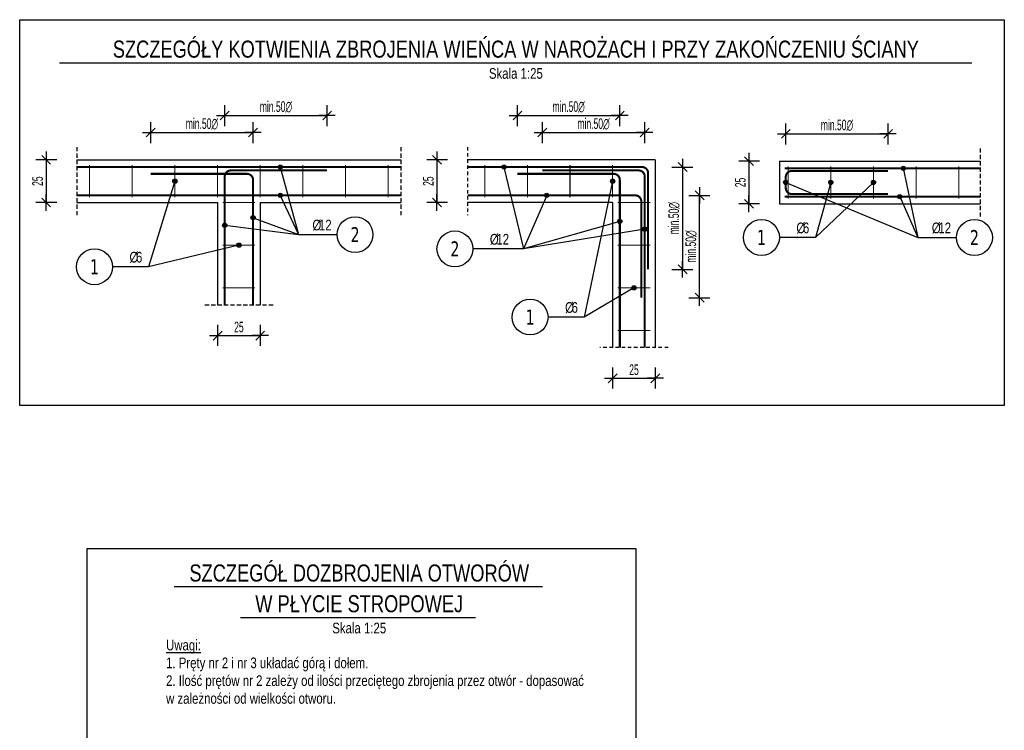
# Model space of a CAD drawing. Header units: millimetres. Extents: x -796 to 14823, y -2819 to 1873.
# Tile 4 of 51: x -165 to 412, y -2209 to -1792. Entities that reach past the tile are written whole.
import ezdxf
from ezdxf.enums import TextEntityAlignment as Align

# ---------------------------------------------------------------- set-up
doc = ezdxf.new("R2010")
doc.units = ezdxf.units.MM
doc.header["$LTSCALE"] = 10
doc.linetypes.add('HIDDEN', pattern=[0.375, 0.25, -0.125])
doc.linetypes.add('MP', pattern=[0.36, 0.2, -0.16])
for name, color, linetype in [('1', 2, 'Continuous'), ('2', 1, 'HIDDEN'), ('BZ_lpm', 1, 'MP'), ('BZ_odn', 1, 'Continuous'), ('BZ_opi2', 4, 'Continuous'), ('BZ_opi4', 53, 'Continuous'), ('BZ_P_wid', 3, 'Continuous'), ('BZ_sym', 7, 'Continuous'), ('BZ_txg', 3, 'Continuous'), ('BZ_txs', 2, 'Continuous'), ('BZ_wym', 1, 'Continuous')]:
    doc.layers.add(name, color=color, linetype=linetype)
doc.layers.add('BA_obw', color=230, linetype='Continuous', plot=False)
doc.layers.add('BZ_pom', color=6, linetype='Continuous', plot=False)
doc.styles.add('BIKTBG', font='tahoma.ttf', dxfattribs={"width": 0.85})
doc.styles.add('BIKTG', font='bikromsw.shx', dxfattribs={"width": 0.8})
doc.styles.add('BIKTS', font='bikromsw.shx', dxfattribs={"width": 0.8})
doc.styles.add('BIKWYM', font='bikromsw.shx', dxfattribs={"width": 0.6})
doc.dimstyles.new('BZ_KP_25_cm', dxfattribs={"dimscale": 0.25, "dimtxt": 25, "dimasz": 1.666667, "dimexe": 24, "dimexo": 0, "dimgap": 0, "dimtad": 0, "dimdec": 1, "dimrnd": 0.5, "dimzin": 9, "dimdsep": 46, "dimtxsty": 'BIKWYM', "dimblk": 'WYM-KR', "dimblk1": 'WYM-KP', "dimblk2": 'WYM-KP', "dimsah": 1, "dimcen": 0, "dimdle": 20, "dimclrd": 256, "dimclre": 256, "dimclrt": 7, "dimadec": 0, "dimazin": 0, "dimtfac": 0.033333, "dimtdec": 1, "dimtmove": 0, "dimatfit": 3, "dimldrblk": 'WYM-KP', "dimfxl": 1, "dimtvp": 0.8, "dimtolj": 1, "dimarcsym": 0})
doc.dimstyles.new('BZ_KR_25_cm', dxfattribs={"dimscale": 0.25, "dimtxt": 25, "dimasz": 1.666667, "dimexe": 24, "dimexo": 0, "dimgap": 0, "dimtad": 0, "dimdec": 1, "dimrnd": 0.5, "dimzin": 9, "dimdsep": 46, "dimtxsty": 'BIKWYM', "dimblk": 'WYM-KR', "dimcen": 0, "dimdle": 20, "dimclrd": 256, "dimclre": 256, "dimclrt": 2, "dimadec": 0, "dimazin": 0, "dimtfac": 0.033333, "dimtdec": 1, "dimtmove": 0, "dimatfit": 3, "dimldrblk": 'WYM-KR', "dimfxl": 25, "dimfxlon": 1, "dimtvp": 0.8, "dimtolj": 1, "dimarcsym": 0})

# ---------------------------------------------------------------- blocks, each defined once
blk = doc.blocks.new('eoprz')
blk = doc.blocks.new('WYM-KR')
at = {"linetype": 'ByBlock'}
blk.add_line((11.52, 0), (-11.52, 0), dxfattribs=at)
at = {"color": 7, "linetype": 'ByBlock'}
blk.add_line((6.24, 6.24), (-6.24, -6.24), dxfattribs=at)
blk = doc.blocks.new('*D51')
at = {"layer": 'BZ_wym', "lineweight": -2}
for p, q in [((-143.4, -1874.5), (-155.65, -1874.5)), ((-149.65, -1874.92), (-149.65, -1899.08)), ((-143.4, -1899.5), (-155.65, -1899.5))]:
    blk.add_line(p, q, dxfattribs=at)
at = {"layer": 'Defpoints', "color": 0}
for p in [(-131.65, -1874.5), (-149.65, -1899.5), (-131.65, -1899.5)]:
    blk.add_point(p, dxfattribs=at)
at = {"layer": 'BZ_wym', "lineweight": -2, "xscale": 0.4166666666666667, "yscale": 0.4166666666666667, "zscale": 0.4166666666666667}
for p, rotation in [((-149.65, -1874.5), 90), ((-149.65, -1899.5), 270)]:
    blk.add_blockref('WYM-KR', p, dxfattribs=dict(at, rotation=rotation))
at = {"layer": 'BZ_wym', "color": 2, "lineweight": -2, "insert": (-154.65, -1887), "char_height": 6.25, "attachment_point": 5, "rotation": 90, "style": 'BIKWYM'}
blk.add_mtext('\\A1;25', dxfattribs=at)
blk = doc.blocks.new('*D52')
at = {"layer": 'BZ_wym', "lineweight": -2}
for p, q in [((-49.15, -1971.25), (-49.15, -1983.5)), ((-24.15, -1971.25), (-24.15, -1983.5)), ((-48.74, -1977.5), (-24.57, -1977.5))]:
    blk.add_line(p, q, dxfattribs=at)
at = {"layer": 'Defpoints', "color": 0}
for p in [(-49.15, -1959.5), (-24.15, -1959.5), (-24.15, -1977.5)]:
    blk.add_point(p, dxfattribs=at)
at = {"layer": 'BZ_wym', "lineweight": -2, "xscale": 0.4166666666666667, "yscale": 0.4166666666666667, "zscale": 0.4166666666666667, "rotation": 180}
blk.add_blockref('WYM-KR', (-49.15, -1977.5), dxfattribs=at)
at = {"layer": 'BZ_wym', "lineweight": -2, "xscale": 0.4166666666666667, "yscale": 0.4166666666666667, "zscale": 0.4166666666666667}
blk.add_blockref('WYM-KR', (-24.15, -1977.5), dxfattribs=at)
at = {"layer": 'BZ_wym', "color": 2, "lineweight": -2, "insert": (-36.65, -1972.5), "char_height": 6.25, "attachment_point": 5, "style": 'BIKWYM'}
blk.add_mtext('\\A1;25', dxfattribs=at)
blk = doc.blocks.new('WYM-KP')
blk.add_hatch(color=256).paths.add_polyline_path([(3, 0, 1), (-3, 0, 1)])
blk.add_circle((0, 0), 3)
blk = doc.blocks.new('bik_BlkOpPretU', base_point=(18572.85, 5991.36))
at = {"layer": 'BZ_opi2', "style": 'BIKTBG', "width": 0.8}
blk.add_attdef('NUMER', text='', height=26.25, dxfattribs=at).set_placement((18420.64, 5991.36), align=Align.MIDDLE_CENTER)
at = {"layer": 'BZ_opi4', "style": 'BIKTS', "width": 0.8}
for tag, p in [('SZTUK', (18467.14, 5998.86)), ('PRZEDR_FI', (18535, 5998.86)), ('PRZEKROJ', (18546.43, 5998.86)), ('UWAGA', (18467.14, 5965.11))]:
    blk.add_attdef(tag, p, '', height=18.75, dxfattribs=at)
at = {"layer": 'BZ_pom', "width": 0.8}
for tag, p, height, style in [('POZYCJA', (18452.14, 6028.86), 26.25, 'BIKTBG'), ('GATUNEK', (18346.58, 6028.86), 18.75, 'BIKTS'), ('METODA_L', (18348.57, 5991.36), 18.75, 'BIKTS')]:
    blk.add_attdef(tag, p, '', height=height, dxfattribs=dict(at, style=style))
at = {"layer": 'BZ_wym', "width": 0.8}
for tag, p, height, style, flags in [('PRZEDR_L', (18467.14, 5936.98), 18.75, 'BIKTS', 1), ('DLUGOSC', (18467.14, 5908.86), 18.75, 'BIKTS', 1), ('TYP_PRETA', (18467.14, 5880.73), 18.75, 'BIKTS', 3), ('PRZEDR_NR', (18467.14, 5852.61), 26.25, 'BIKTBG', 1), ('PRZEDR_SZT', (18467.14, 5824.48), 18.75, 'BIKTS', 1), ('EURO_KOD', (18467.14, 5796.36), 18.75, 'BIKTS', 3), ('EURO_KOD_SEGMENTY', (18507.85, 5796.36), 18.75, 'BIKTS', 3), ('HAK_1', (18467.14, 5768.23), 18.75, 'BIKTS', 3), ('HAK_2', (18467.14, 5740.11), 18.75, 'BIKTS', 3), ('ID', (18467.14, 5711.98), 18.75, 'BIKTS', 3), ('ID_C', (18467.14, 5683.86), 18.75, 'BIKTS', 3), ('b_atr_0', (18467.14, 5655.73), 18.75, 'BIKTS', 3)]:
    blk.add_attdef(tag, p, '', height=height, dxfattribs=dict(at, style=style, flags=flags))
blk = doc.blocks.new('*D53')
at = {"layer": 'BZ_wym', "lineweight": -2}
for p, q in [((-88.35, -1864.75), (-88.35, -1852.5)), ((-28.35, -1864.75), (-28.35, -1852.5)), ((-87.94, -1858.5), (-28.77, -1858.5))]:
    blk.add_line(p, q, dxfattribs=at)
at = {"layer": 'Defpoints', "color": 0}
for p in [(-28.35, -1858.5), (-88.35, -1882.7), (-28.35, -1886.3)]:
    blk.add_point(p, dxfattribs=at)
at = {"layer": 'BZ_wym', "lineweight": -2, "xscale": 0.4166666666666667, "yscale": 0.4166666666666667, "zscale": 0.4166666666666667, "rotation": 180}
blk.add_blockref('WYM-KR', (-88.35, -1858.5), dxfattribs=at)
at = {"layer": 'BZ_wym', "lineweight": -2, "xscale": 0.4166666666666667, "yscale": 0.4166666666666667, "zscale": 0.4166666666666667}
blk.add_blockref('WYM-KR', (-28.35, -1858.5), dxfattribs=at)
at = {"layer": 'BZ_wym', "color": 2, "lineweight": -2, "insert": (-58.35, -1853.5), "char_height": 6.25, "attachment_point": 5, "style": 'BIKWYM'}
blk.add_mtext('\\A1;\\Fbikromsw.shx|c1;\\C7;min.50∅', dxfattribs=at)
blk = doc.blocks.new('*D54')
at = {"layer": 'BZ_wym', "lineweight": -2}
for p, q in [((-44.95, -1854.75), (-44.95, -1842.5)), ((15.05, -1854.75), (15.05, -1842.5)), ((-44.54, -1848.5), (14.63, -1848.5))]:
    blk.add_line(p, q, dxfattribs=at)
at = {"layer": 'Defpoints', "color": 0}
for p in [(15.05, -1848.5), (15.05, -1880.7), (-44.95, -1884.3)]:
    blk.add_point(p, dxfattribs=at)
at = {"layer": 'BZ_wym', "lineweight": -2, "xscale": 0.4166666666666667, "yscale": 0.4166666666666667, "zscale": 0.4166666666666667, "rotation": 180}
blk.add_blockref('WYM-KR', (-44.95, -1848.5), dxfattribs=at)
at = {"layer": 'BZ_wym', "lineweight": -2, "xscale": 0.4166666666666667, "yscale": 0.4166666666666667, "zscale": 0.4166666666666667}
blk.add_blockref('WYM-KR', (15.05, -1848.5), dxfattribs=at)
at = {"layer": 'BZ_wym', "color": 2, "lineweight": -2, "insert": (-14.95, -1843.5), "char_height": 6.25, "attachment_point": 5, "style": 'BIKWYM'}
blk.add_mtext('\\A1;\\Fbikromsw.shx|c1;\\C7;min.50∅', dxfattribs=at)
blk = doc.blocks.new('*D55')
at = {"layer": 'BZ_wym', "lineweight": -2}
for p, q in [((85.67, -1874.5), (73.42, -1874.5)), ((79.42, -1874.92), (79.42, -1899.08)), ((85.67, -1899.5), (73.42, -1899.5))]:
    blk.add_line(p, q, dxfattribs=at)
at = {"layer": 'Defpoints', "color": 0}
for p in [(97.42, -1874.5), (79.42, -1899.5), (97.42, -1899.5)]:
    blk.add_point(p, dxfattribs=at)
at = {"layer": 'BZ_wym', "lineweight": -2, "xscale": 0.4166666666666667, "yscale": 0.4166666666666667, "zscale": 0.4166666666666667}
for p, rotation in [((79.42, -1874.5), 90), ((79.42, -1899.5), 270)]:
    blk.add_blockref('WYM-KR', p, dxfattribs=dict(at, rotation=rotation))
at = {"layer": 'BZ_wym', "color": 2, "lineweight": -2, "insert": (74.42, -1887), "char_height": 6.25, "attachment_point": 5, "rotation": 90, "style": 'BIKWYM'}
blk.add_mtext('\\A1;25', dxfattribs=at)
blk = doc.blocks.new('*D56')
at = {"layer": 'BZ_wym', "lineweight": -2}
for p, q in [((182.42, -1996.25), (182.42, -2008.5)), ((207.42, -1996.25), (207.42, -2008.5)), ((182.84, -2002.5), (207, -2002.5))]:
    blk.add_line(p, q, dxfattribs=at)
at = {"layer": 'Defpoints', "color": 0}
for p in [(182.42, -1984.5), (207.42, -1984.5), (207.42, -2002.5)]:
    blk.add_point(p, dxfattribs=at)
at = {"layer": 'BZ_wym', "lineweight": -2, "xscale": 0.4166666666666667, "yscale": 0.4166666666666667, "zscale": 0.4166666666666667, "rotation": 180}
blk.add_blockref('WYM-KR', (182.42, -2002.5), dxfattribs=at)
at = {"layer": 'BZ_wym', "lineweight": -2, "xscale": 0.4166666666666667, "yscale": 0.4166666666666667, "zscale": 0.4166666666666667}
blk.add_blockref('WYM-KR', (207.42, -2002.5), dxfattribs=at)
at = {"layer": 'BZ_wym', "color": 2, "lineweight": -2, "insert": (194.92, -1997.5), "char_height": 6.25, "attachment_point": 5, "style": 'BIKWYM'}
blk.add_mtext('\\A1;25', dxfattribs=at)
blk = doc.blocks.new('*D57')
at = {"layer": 'BZ_wym', "lineweight": -2}
for p, q in [((141.22, -1864.75), (141.22, -1852.5)), ((201.22, -1864.75), (201.22, -1852.5)), ((141.64, -1858.5), (200.8, -1858.5))]:
    blk.add_line(p, q, dxfattribs=at)
at = {"layer": 'Defpoints', "color": 0}
for p in [(201.22, -1858.5), (141.22, -1868.5), (201.22, -1868.5)]:
    blk.add_point(p, dxfattribs=at)
at = {"layer": 'BZ_wym', "lineweight": -2, "xscale": 0.4166666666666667, "yscale": 0.4166666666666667, "zscale": 0.4166666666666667, "rotation": 180}
blk.add_blockref('WYM-KR', (141.22, -1858.5), dxfattribs=at)
at = {"layer": 'BZ_wym', "lineweight": -2, "xscale": 0.4166666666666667, "yscale": 0.4166666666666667, "zscale": 0.4166666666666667}
blk.add_blockref('WYM-KR', (201.22, -1858.5), dxfattribs=at)
at = {"layer": 'BZ_wym', "color": 2, "lineweight": -2, "insert": (171.22, -1853.5), "char_height": 6.25, "attachment_point": 5, "style": 'BIKWYM'}
blk.add_mtext('\\A1;\\Fbikromsw.shx|c1;\\C7;min.50∅', dxfattribs=at)
blk = doc.blocks.new('*D58')
at = {"layer": 'BZ_wym', "lineweight": -2}
for p, q in [((126.62, -1854.75), (126.62, -1842.5)), ((186.62, -1854.75), (186.62, -1842.5)), ((127.04, -1848.5), (186.2, -1848.5))]:
    blk.add_line(p, q, dxfattribs=at)
at = {"layer": 'Defpoints', "color": 0}
for p in [(186.62, -1848.5), (126.62, -1858.5), (186.62, -1858.5)]:
    blk.add_point(p, dxfattribs=at)
at = {"layer": 'BZ_wym', "lineweight": -2, "xscale": 0.4166666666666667, "yscale": 0.4166666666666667, "zscale": 0.4166666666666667, "rotation": 180}
blk.add_blockref('WYM-KR', (126.62, -1848.5), dxfattribs=at)
at = {"layer": 'BZ_wym', "lineweight": -2, "xscale": 0.4166666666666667, "yscale": 0.4166666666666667, "zscale": 0.4166666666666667}
blk.add_blockref('WYM-KR', (186.62, -1848.5), dxfattribs=at)
at = {"layer": 'BZ_wym', "color": 2, "lineweight": -2, "insert": (156.62, -1843.5), "char_height": 6.25, "attachment_point": 5, "style": 'BIKWYM'}
blk.add_mtext('\\A1;\\Fbikromsw.shx|c1;\\C7;min.50∅', dxfattribs=at)
blk = doc.blocks.new('*D59')
at = {"layer": 'BZ_wym', "lineweight": -2}
for p, q in [((217.17, -1878.7), (229.42, -1878.7)), ((223.42, -1879.12), (223.42, -1938.28)), ((217.17, -1938.7), (229.42, -1938.7))]:
    blk.add_line(p, q, dxfattribs=at)
at = {"layer": 'Defpoints', "color": 0}
for p in [(213.42, -1878.7), (213.42, -1938.7), (223.42, -1938.7)]:
    blk.add_point(p, dxfattribs=at)
at = {"layer": 'BZ_wym', "lineweight": -2, "xscale": 0.4166666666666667, "yscale": 0.4166666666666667, "zscale": 0.4166666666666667}
for p, rotation in [((223.42, -1878.7), 90), ((223.42, -1938.7), 270)]:
    blk.add_blockref('WYM-KR', p, dxfattribs=dict(at, rotation=rotation))
at = {"layer": 'BZ_wym', "color": 2, "lineweight": -2, "insert": (218.42, -1908.7), "char_height": 6.25, "attachment_point": 5, "rotation": 90, "style": 'BIKWYM'}
blk.add_mtext('\\A1;\\Fbikromsw.shx|c1;\\C7;min.50∅', dxfattribs=at)
blk = doc.blocks.new('*D60')
at = {"layer": 'BZ_wym', "lineweight": -2}
for p, q in [((227.17, -1895.3), (239.42, -1895.3)), ((233.42, -1954.88), (233.42, -1895.72)), ((227.17, -1955.3), (239.42, -1955.3))]:
    blk.add_line(p, q, dxfattribs=at)
at = {"layer": 'Defpoints', "color": 0}
for p in [(223.42, -1895.3), (233.42, -1895.3), (223.42, -1955.3)]:
    blk.add_point(p, dxfattribs=at)
at = {"layer": 'BZ_wym', "lineweight": -2, "xscale": 0.4166666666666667, "yscale": 0.4166666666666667, "zscale": 0.4166666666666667}
for p, rotation in [((233.42, -1895.3), 90), ((233.42, -1955.3), 270)]:
    blk.add_blockref('WYM-KR', p, dxfattribs=dict(at, rotation=rotation))
at = {"layer": 'BZ_wym', "color": 2, "lineweight": -2, "insert": (228.42, -1925.3), "char_height": 6.25, "attachment_point": 5, "rotation": 90, "style": 'BIKWYM'}
blk.add_mtext('\\A1;\\Fbikromsw.shx|c1;\\C7;min.50∅', dxfattribs=at)
blk = doc.blocks.new('*D61')
at = {"layer": 'BZ_wym', "lineweight": -2}
for p, q in [((268.55, -1875.27), (256.3, -1875.27)), ((262.3, -1875.68), (262.3, -1899.85)), ((268.55, -1900.27), (256.3, -1900.27))]:
    blk.add_line(p, q, dxfattribs=at)
at = {"layer": 'Defpoints', "color": 0}
for p in [(280.3, -1875.27), (262.3, -1900.27), (280.3, -1900.27)]:
    blk.add_point(p, dxfattribs=at)
at = {"layer": 'BZ_wym', "lineweight": -2, "xscale": 0.4166666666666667, "yscale": 0.4166666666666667, "zscale": 0.4166666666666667}
for p, rotation in [((262.3, -1875.27), 90), ((262.3, -1900.27), 270)]:
    blk.add_blockref('WYM-KR', p, dxfattribs=dict(at, rotation=rotation))
at = {"layer": 'BZ_wym', "color": 2, "lineweight": -2, "insert": (257.3, -1887.77), "char_height": 6.25, "attachment_point": 5, "rotation": 90, "style": 'BIKWYM'}
blk.add_mtext('\\A1;25', dxfattribs=at)
blk = doc.blocks.new('*D28')
at = {"layer": 'BZ_wym', "lineweight": -2}
for p, q in [((283.9, -1865.52), (283.9, -1853.27)), ((343.9, -1865.52), (343.9, -1853.27)), ((284.32, -1859.27), (343.49, -1859.27))]:
    blk.add_line(p, q, dxfattribs=at)
at = {"layer": 'Defpoints', "color": 0}
for p in [(343.9, -1859.27), (343.9, -1880.97), (283.9, -1887.77)]:
    blk.add_point(p, dxfattribs=at)
at = {"layer": 'BZ_wym', "lineweight": -2, "xscale": 0.4166666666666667, "yscale": 0.4166666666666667, "zscale": 0.4166666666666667, "rotation": 180}
blk.add_blockref('WYM-KR', (283.9, -1859.27), dxfattribs=at)
at = {"layer": 'BZ_wym', "lineweight": -2, "xscale": 0.4166666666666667, "yscale": 0.4166666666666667, "zscale": 0.4166666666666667}
blk.add_blockref('WYM-KR', (343.9, -1859.27), dxfattribs=at)
at = {"layer": 'BZ_wym', "color": 2, "lineweight": -2, "insert": (313.9, -1854.27), "char_height": 6.25, "attachment_point": 5, "style": 'BIKWYM'}
blk.add_mtext('\\A1;\\Fbikromsw.shx|c1;\\C7;min.50∅', dxfattribs=at)

msp = doc.modelspace()

# ---------------------------------------------------------------- linework, layer by layer
at = {"layer": '1'}
for p, q in [((-131.65, -1874.5), (58.35, -1874.5)), ((207.42, -1874.5), (97.42, -1874.5)), ((207.42, -1874.5), (207.42, -1984.5)), ((280.3, -1875.27), (397.89, -1875.27)), ((280.3, -1875.27), (280.3, -1900.27)), ((-131.65, -1899.5), (-49.15, -1899.5)), ((-49.15, -1899.5), (-49.15, -1959.5)), ((-24.15, -1899.5), (-24.15, -1959.5)), ((-24.15, -1899.5), (58.35, -1899.5)), ((182.42, -1899.5), (97.42, -1899.5)), ((182.42, -1899.5), (182.42, -1984.5)), ((280.3, -1900.27), (397.89, -1900.27))]:
    msp.add_line(p, q, dxfattribs=at)
at = {"layer": '2'}
for p, q in [((-131.65, -1867), (-131.65, -1907)), ((58.35, -1867), (58.35, -1907)), ((397.89, -1867.77), (397.89, -1907.77)), ((-56.65, -1959.5), (-16.65, -1959.5))]:
    msp.add_line(p, q, dxfattribs=at)
at = {"layer": 'BA_obw'}
for points in [[(-165.14, -1792.39), (411.99, -1792.39), (411.99, -2018.38), (-165.14, -2018.38)], [(-125.75, -2553.23), (196.24, -2553.23), (196.24, -2102.37), (-125.75, -2102.37)]]:
    msp.add_lwpolyline(points, close=True, dxfattribs=at)
at = {"layer": 'BZ_lpm'}
for p, q in [((97.42, -1867), (97.42, -1907)), ((214.92, -1984.5), (174.92, -1984.5))]:
    msp.add_line(p, q, dxfattribs=at)
at = {"layer": 'BZ_odn', "color": 252, "lineweight": -2}
for centre in [(31.44, -1918.33), (269.64, -1920.01), (394.5, -1920.01), (89.95, -1926.66), (-121.29, -1937.16), (134.04, -1966.63)]:
    msp.add_circle(centre, 10.5, dxfattribs=at)
at = {"layer": 'BZ_P_wid', "lineweight": -2}
for points, const_width in [([(-131.65, -1878.7), (58.35, -1878.7)], 1.2), ([(-124.15, -1896.5), (-124.15, -1877.5)], 0.6), ([(-99.15, -1896.5), (-99.15, -1877.5)], 0.6), ([(-74.15, -1896.5), (-74.15, -1877.5)], 0.6), ([(-49.15, -1896.5), (-49.15, -1877.5)], 0.6), ([(-24.15, -1896.5), (-24.15, -1877.5)], 0.6), ([(0.85, -1896.5), (0.85, -1877.5)], 0.6), ([(25.85, -1896.5), (25.85, -1877.5)], 0.6), ([(50.85, -1896.5), (50.85, -1877.5)], 0.6), ([(107.42, -1896.5), (107.42, -1877.5)], 0.6), ([(132.42, -1896.5), (132.42, -1877.5)], 0.6), ([(157.42, -1896.5), (157.42, -1877.5)], 0.6), ([(182.42, -1896.5), (182.42, -1877.5)], 0.6), ([(283.3, -1879.47), (397.89, -1879.47)], 1.2), ([(285.3, -1897.27), (285.3, -1878.27)], 0.6), ([(310.3, -1897.27), (310.3, -1878.27)], 0.6), ([(335.3, -1897.27), (335.3, -1878.27)], 0.6), ([(360.3, -1897.27), (360.3, -1878.27)], 0.6), ([(385.3, -1897.27), (385.3, -1878.27)], 0.6), ([(-131.65, -1895.3), (58.35, -1895.3)], 1.2), ([(283.3, -1896.07), (397.89, -1896.07)], 1.2), ([(-46.15, -1899.5), (-27.15, -1899.5)], 0.6), ([(185.42, -1899.5), (204.42, -1899.5)], 0.6), ([(-46.15, -1924.5), (-27.15, -1924.5)], 0.6), ([(185.42, -1924.5), (204.42, -1924.5)], 0.6), ([(-46.15, -1949.5), (-27.15, -1949.5)], 0.6), ([(185.42, -1949.5), (204.42, -1949.5)], 0.6), ([(185.42, -1974.5), (204.42, -1974.5)], 0.6)]:
    msp.add_lwpolyline(points, dxfattribs=dict(at, const_width=const_width))
at = {"layer": 'BZ_P_wid', "lineweight": -2, "const_width": 1.2}
for points in [[(15.05, -1880.7), (-41.35, -1880.7, 0.414214), (-44.95, -1884.3), (-44.95, -1959.5)], [(203.22, -1938.7), (203.22, -1882.3, 0.414214), (199.62, -1878.7), (97.42, -1878.7)], [(141.22, -1880.7), (197.62, -1880.7, -0.414214), (201.22, -1884.3), (201.22, -1984.5)], [(343.9, -1894.57), (287.5, -1894.57, -0.414214), (283.9, -1890.97), (283.9, -1884.57, -0.414214), (287.5, -1880.97), (343.9, -1880.97)], [(-88.35, -1882.7), (-31.95, -1882.7, -0.414214), (-28.35, -1886.3), (-28.35, -1959.5)], [(126.62, -1882.7), (183.02, -1882.7, -0.414214), (186.62, -1886.3), (186.62, -1984.5)], [(199.22, -1955.3), (199.22, -1898.9, 0.414214), (195.62, -1895.3), (97.42, -1895.3)]]:
    msp.add_lwpolyline(points, format="xyb", dxfattribs=at)
at = {"layer": 'BZ_txg'}
for points in [[(-141.74, -1817.62), (392.92, -1817.62)], [(-74.64, -2124.58), (141.23, -2124.58)], [(-35.67, -2142.58), (102.03, -2142.58)]]:
    msp.add_lwpolyline(points, dxfattribs=at)

# ---------------------------------------------------------------- block references
at = {"lineweight": -2}
ref = msp.add_blockref('bik_BlkOpPretU', (-1.68, -1918.33), dxfattribs=at)
ref.add_attrib('NUMER', '2', dxfattribs={"layer": 'BZ_opi2', "lineweight": -2, "height": 8.75, "style": 'BIKTBG', "width": 0.8}).set_placement((31.44, -1918.33), align=Align.MIDDLE_CENTER)
ref.add_attrib('PRZEKROJ', '12', (10.26, -1915.83), dxfattribs={"layer": 'BZ_opi4', "lineweight": -2, "height": 6.25, "style": 'BIKTS', "width": 0.8})
ref.add_attrib('PRZEDR_FI', '%%c', (6.45, -1915.83), dxfattribs={"layer": 'BZ_opi4', "lineweight": -2, "height": 6.25, "style": 'BIKTS', "width": 0.8})
ref = msp.add_blockref('bik_BlkOpPretU', (298, -1920.01), dxfattribs=at)
ref.add_attrib('NUMER', '1', dxfattribs={"layer": 'BZ_opi2', "lineweight": -2, "height": 8.75, "style": 'BIKTBG', "width": 0.8}).set_placement((269.64, -1920.01), align=Align.MIDDLE_CENTER)
ref.add_attrib('PRZEKROJ', '6', (293.95, -1917.51), dxfattribs={"layer": 'BZ_opi4', "lineweight": -2, "height": 6.25, "style": 'BIKTS', "width": 0.8})
ref.add_attrib('PRZEDR_FI', '%%c', (290.14, -1917.51), dxfattribs={"layer": 'BZ_opi4', "lineweight": -2, "height": 6.25, "style": 'BIKTS', "width": 0.8})
ref = msp.add_blockref('bik_BlkOpPretU', (361.38, -1920.01), dxfattribs=at)
ref.add_attrib('NUMER', '2', dxfattribs={"layer": 'BZ_opi2', "lineweight": -2, "height": 8.75, "style": 'BIKTBG', "width": 0.8}).set_placement((394.5, -1920.01), align=Align.MIDDLE_CENTER)
ref.add_attrib('PRZEKROJ', '12', (373.31, -1917.51), dxfattribs={"layer": 'BZ_opi4', "lineweight": -2, "height": 6.25, "style": 'BIKTS', "width": 0.8})
ref.add_attrib('PRZEDR_FI', '%%c', (369.5, -1917.51), dxfattribs={"layer": 'BZ_opi4', "lineweight": -2, "height": 6.25, "style": 'BIKTS', "width": 0.8})
ref = msp.add_blockref('bik_BlkOpPretU', (123.07, -1926.66), dxfattribs=at)
ref.add_attrib('NUMER', '2', dxfattribs={"layer": 'BZ_opi2', "lineweight": -2, "height": 8.75, "style": 'BIKTBG', "width": 0.8}).set_placement((89.95, -1926.66), align=Align.MIDDLE_CENTER)
ref.add_attrib('PRZEKROJ', '12', (114.26, -1924.16), dxfattribs={"layer": 'BZ_opi4', "lineweight": -2, "height": 6.25, "style": 'BIKTS', "width": 0.8})
ref.add_attrib('PRZEDR_FI', '%%c', (110.45, -1924.16), dxfattribs={"layer": 'BZ_opi4', "lineweight": -2, "height": 6.25, "style": 'BIKTS', "width": 0.8})
ref = msp.add_blockref('bik_BlkOpPretU', (-92.94, -1937.16), dxfattribs=at)
ref.add_attrib('NUMER', '1', dxfattribs={"layer": 'BZ_opi2', "lineweight": -2, "height": 8.75, "style": 'BIKTBG', "width": 0.8}).set_placement((-121.29, -1937.16), align=Align.MIDDLE_CENTER)
ref.add_attrib('PRZEKROJ', '6', (-96.98, -1934.66), dxfattribs={"layer": 'BZ_opi4', "lineweight": -2, "height": 6.25, "style": 'BIKTS', "width": 0.8})
ref.add_attrib('PRZEDR_FI', '%%c', (-100.79, -1934.66), dxfattribs={"layer": 'BZ_opi4', "lineweight": -2, "height": 6.25, "style": 'BIKTS', "width": 0.8})
ref = msp.add_blockref('bik_BlkOpPretU', (162.4, -1966.63), dxfattribs=at)
ref.add_attrib('NUMER', '1', dxfattribs={"layer": 'BZ_opi2', "lineweight": -2, "height": 8.75, "style": 'BIKTBG', "width": 0.8}).set_placement((134.04, -1966.63), align=Align.MIDDLE_CENTER)
ref.add_attrib('PRZEKROJ', '6', (158.35, -1964.13), dxfattribs={"layer": 'BZ_opi4', "lineweight": -2, "height": 6.25, "style": 'BIKTS', "width": 0.8})
ref.add_attrib('PRZEDR_FI', '%%c', (154.54, -1964.13), dxfattribs={"layer": 'BZ_opi4', "lineweight": -2, "height": 6.25, "style": 'BIKTS', "width": 0.8})
at = {"layer": 'BZ_sym'}
ref = msp.add_blockref('eoprz', (125.69, -1817.62), dxfattribs=dict(at, xscale=0.25, yscale=0.25, zscale=0.25))
ref.add_attrib('Nazwa', 'SZCZEGÓŁY KOTWIENIA ZBROJENIA WIEŃCA W NAROŻACH I PRZY ZAKOŃCZENIU ŚCIANY', dxfattribs={"layer": 'BZ_txg', "height": 10, "style": 'BIKTG', "width": 0.8}).set_placement((125.69, -1809.62), align=Align.MIDDLE_CENTER)
ref.add_attrib('Skala', 'Skala 1:25', dxfattribs={"layer": 'BZ_txs', "height": 6.25, "style": 'BIKTS', "width": 0.8}).set_placement((125.69, -1823.87), align=Align.MIDDLE_CENTER)
ref = msp.add_blockref('eoprz', (33.87, -2124.58), dxfattribs=dict(at, xscale=0.25, yscale=0.25, zscale=0.25))
ref.add_attrib('Nazwa', 'SZCZEGÓŁ DOZBROJENIA OTWORÓW', dxfattribs={"layer": 'BZ_txg', "height": 10, "style": 'BIKTG', "width": 0.8}).set_placement((33.87, -2116.58), align=Align.MIDDLE_CENTER)
ref = msp.add_blockref('eoprz', (33.87, -2142.58), dxfattribs=dict(at, xscale=0.25, yscale=0.25, zscale=0.25))
ref.add_attrib('Nazwa', 'W PŁYCIE STROPOWEJ', dxfattribs={"layer": 'BZ_txg', "height": 10, "style": 'BIKTG', "width": 0.8}).set_placement((33.87, -2134.58), align=Align.MIDDLE_CENTER)
ref.add_attrib('Skala', 'Skala 1:25', dxfattribs={"layer": 'BZ_txs', "height": 6.25, "style": 'BIKTS', "width": 0.8}).set_placement((33.87, -2148.83), align=Align.MIDDLE_CENTER)

# ---------------------------------------------------------------- texts
at = {"layer": 'BZ_txs', "insert": (-79.34, -2155.68), "char_height": 6.25, "width": 246.9903, "attachment_point": 1, "style": 'BIKTS'}
msp.add_mtext('{\\LUwagi:} \\P1. Pręty nr 2 i nr 3 układać górą i dołem{\\Fbikromsw.shx|c1;.\\P2. Ilość prętów nr 2 zależy od ilości przeciętego zbrojenia przez otwór - dopasować w zależności od wielkości otworu.}', dxfattribs=at)

# ---------------------------------------------------------------- dimensions: what is measured, and where the dimension line sits
at = {"layer": 'BZ_wym', "lineweight": -2}
for base, p1, p2, picture, middle in [((15.05, -1848.5), (-44.95, -1884.3), (15.05, -1880.7), '*D54', (-14.95, -1843.5)), ((186.62, -1848.5), (126.62, -1858.5), (186.62, -1858.5), '*D58', (156.62, -1843.5)), ((-28.35, -1858.5), (-88.35, -1882.7), (-28.35, -1886.3), '*D53', (-58.35, -1853.5)), ((201.22, -1858.5), (141.22, -1868.5), (201.22, -1868.5), '*D57', (171.22, -1853.5)), ((343.9, -1859.27), (283.9, -1887.77), (343.9, -1880.97), '*D28', (313.9, -1854.27))]:
    dim = msp.add_linear_dim(base=base, p1=p1, p2=p2, text='\\Fbikromsw.shx|c1;\\C7;min.50∅', dimstyle='BZ_KR_25_cm', override={"dimtxsty": 'BIKWYM', "dimatfit": 1}, dxfattribs=at)
    dim.commit()
    dim.dimension.update_dxf_attribs({"geometry": picture, "text_midpoint": middle})
for base, p1, p2, picture, middle in [((-149.65, -1899.5), (-131.65, -1874.5), (-131.65, -1899.5), '*D51', (-154.65, -1887)), ((79.42, -1899.5), (97.42, -1874.5), (97.42, -1899.5), '*D55', (74.42, -1887)), ((262.3, -1900.27), (280.3, -1875.27), (280.3, -1900.27), '*D61', (257.3, -1887.77))]:
    dim = msp.add_linear_dim(base=base, p1=p1, p2=p2, angle=90, dimstyle='BZ_KR_25_cm', override={"dimatfit": 1}, dxfattribs=at)
    dim.commit()
    dim.dimension.update_dxf_attribs({"geometry": picture, "text_midpoint": middle})
for base, p1, p2, picture, middle in [((223.42, -1938.7), (213.42, -1878.7), (213.42, -1938.7), '*D59', (218.42, -1908.7)), ((233.42, -1895.3), (223.42, -1955.3), (223.42, -1895.3), '*D60', (228.42, -1925.3))]:
    dim = msp.add_linear_dim(base=base, p1=p1, p2=p2, angle=90, text='\\Fbikromsw.shx|c1;\\C7;min.50∅', dimstyle='BZ_KR_25_cm', override={"dimtxsty": 'BIKWYM', "dimatfit": 1}, dxfattribs=at)
    dim.commit()
    dim.dimension.update_dxf_attribs({"geometry": picture, "text_midpoint": middle})
for base, p1, p2, picture, middle in [((-24.15, -1977.5), (-49.15, -1959.5), (-24.15, -1959.5), '*D52', (-36.65, -1972.5)), ((207.42, -2002.5), (182.42, -1984.5), (207.42, -1984.5), '*D56', (194.92, -1997.5))]:
    dim = msp.add_linear_dim(base=base, p1=p1, p2=p2, dimstyle='BZ_KR_25_cm', override={"dimatfit": 1}, dxfattribs=at)
    dim.commit()
    dim.dimension.update_dxf_attribs({"geometry": picture, "text_midpoint": middle})

# ---------------------------------------------------------------- leaders
at = {"layer": 'BZ_odn', "color": 252, "lineweight": -2}
for points in [[(-12.38, -1878.7), (-1.68, -1918.33), (20.94, -1918.33)], [(118.73, -1878.7), (130.12, -1926.66), (100.45, -1926.66)], [(352.79, -1879.47), (361.38, -1920.01), (384, -1920.01)], [(-74.15, -1887), (-89.65, -1937.16), (-110.79, -1937.16)], [(182.42, -1887), (165.68, -1966.63), (144.54, -1966.63)], [(335.3, -1887.77), (301.29, -1920.01), (280.14, -1920.01)], [(310.3, -1887.77), (301.29, -1920.01), (280.14, -1920.01)], [(283.9, -1887.77), (361.38, -1920.01), (384, -1920.01)], [(-12.38, -1895.3), (-1.68, -1918.33), (20.94, -1918.33)], [(143.78, -1895.3), (130.12, -1926.66), (100.45, -1926.66)], [(350.68, -1896.07), (361.38, -1920.01), (384, -1920.01)], [(-28.35, -1908.4), (-1.68, -1918.33), (20.94, -1918.33)], [(186.62, -1910.61), (130.12, -1926.66), (100.45, -1926.66)], [(-44.95, -1912.84), (-1.68, -1918.33), (20.94, -1918.33)], [(201.22, -1915.12), (130.12, -1926.66), (100.45, -1926.66)], [(-36.65, -1924.5), (-89.65, -1937.16), (-110.79, -1937.16)], [(194.92, -1949.5), (165.68, -1966.63), (144.54, -1966.63)]]:
    msp.add_leader(points, dimstyle='BZ_KP_25_cm', override={"dimclrd": 252}, dxfattribs=at)

doc.saveas('drawing.dxf')
